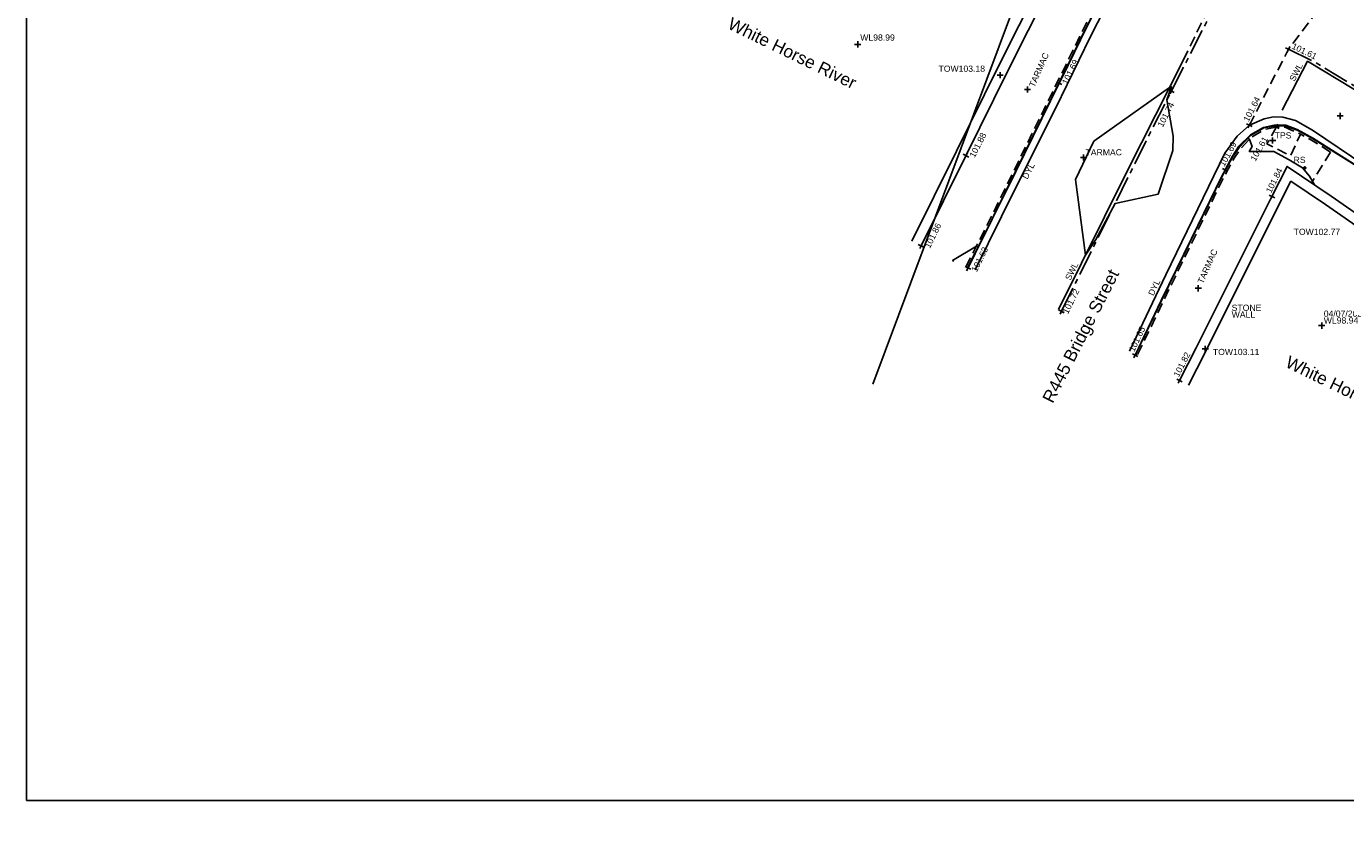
# Model space of a CAD drawing. Extents: x 635157 to 635442, y 694407 to 694910.
# Tile 1 of 104: x 635158 to 635222, y 694486 to 694524. Entities that reach past the tile are written whole.
import ezdxf

# ---------------------------------------------------------------- set-up
doc = ezdxf.new("R2010")
doc.units = 0
doc.header["$MEASUREMENT"] = 0
doc.linetypes.add('CENTER', pattern=[2, 1.25, -0.25, 0.25, -0.25])
doc.linetypes.add('DASHED', pattern=[0.75, 0.5, -0.25])
doc.layers.get('0').update_dxf_attribs({"color": 12, "linetype": 'CONTINUOUS'})
for name, color, linetype in [('CHANGE_OF_SURFACE', 7, 'DASHED'), ('CHANGE_OF_SURFACE_LVL', 7, 'CONTINUOUS'), ('CONTOURS_MINOR', 132, 'CONTINUOUS'), ('FORM_LINE', 92, 'DASHED'), ('FORM_LINE_LVL', 92, 'CONTINUOUS'), ('KERB_BOTTOM', 172, 'CONTINUOUS'), ('KERB_BOTTOM_LVL', 172, 'CONTINUOUS'), ('KERB_TOP', 2, 'CONTINUOUS'), ('LAYOUTS', 9, 'CONTINUOUS'), ('MARKINGS_DASHED_WHITE', 9, 'DASHED'), ('MARKINGS_DOUBLE_YELLOW', 9, 'CONTINUOUS'), ('MARKINGS_DOUBLE_YELLOW_TXT', 9, 'CONTINUOUS'), ('MARKINGS_WHITE_LINE', 9, 'CONTINUOUS'), ('MARKINGS_WHITE_LINE_TXT', 9, 'CONTINUOUS'), ('OVERHEAD_ELECTRIC', 1, 'OH_ELEC'), ('ROAD_CROWNLINE', 212, 'CENTER'), ('ROAD_CROWNLINE_LVL', 212, 'CONTINUOUS'), ('ROADSIGN', 132, 'CONTINUOUS'), ('ROADSIGN_TXT', 132, 'CONTINUOUS'), ('TEXT', 7, 'CONTINUOUS'), ('TEXT_RMK', 7, 'CONTINUOUS'), ('TEXT_TXT', 7, 'CONTINUOUS'), ('TOP_OF_WALL_LEVEL', 212, 'CONTINUOUS'), ('TOP_OF_WALL_LEVEL_TXT', 212, 'CONTINUOUS'), ('WALL', 12, 'CONTINUOUS'), ('WALL_LVL', 12, 'CONTINUOUS'), ('WALL_RMK', 12, 'CONTINUOUS'), ('WATER_LEVEL', 151, 'CONTINUOUS'), ('WATER_LEVEL_RMK', 151, 'CONTINUOUS'), ('WATER_LEVEL_TXT', 151, 'CONTINUOUS')]:
    doc.layers.add(name, color=color, linetype=linetype)
doc.styles.add('Arial', font='arial.ttf')
doc.linetypes.add('OH_ELEC', pattern='A,4,-0.4,["OE",Arial,S=0.36,R=0,X=0,Y=-0.18],-1.2', length=5.6)

# ---------------------------------------------------------------- blocks, each defined once
blk = doc.blocks.new('SPOT')
at = {"color": 0, "linetype": 'ByBlock', "flags": 128}
for points in [[(-0.5, 0), (0.5, 0)], [(0, 0.5), (0, -0.5)]]:
    blk.add_lwpolyline(points, dxfattribs=at)
blk = doc.blocks.new('MH_CIR2')
at = {"color": 0, "linetype": 'ByBlock', "flags": 128}
for points in [[(0.5, 0), (0.475, 0.154), (0.404, 0.293), (0.293, 0.404), (0.154, 0.475), (0, 0.5), (-0.154, 0.475), (-0.293, 0.404), (-0.404, 0.293), (-0.475, 0.154), (-0.5, 0), (-0.475, -0.154), (-0.404, -0.293), (-0.293, -0.404), (-0.154, -0.475), (0, -0.5), (0.154, -0.475), (0.293, -0.404), (0.404, -0.293), (0.475, -0.154)], [(-0.499, -0.033), (0.033, 0.499)], [(-0.496, 0.06), (-0.06, 0.496)], [(-0.488, -0.111), (0.111, 0.488)], [(-0.467, -0.18), (0.18, 0.467)], [(-0.467, 0.179), (-0.179, 0.467)], [(-0.438, -0.241), (0.241, 0.438)], [(-0.403, -0.296), (0.296, 0.403)], [(-0.362, -0.345), (0.345, 0.362)], [(-0.315, -0.388), (0.388, 0.315)], [(-0.263, -0.425), (0.425, 0.263)], [(-0.204, -0.456), (0.456, 0.204)], [(-0.138, -0.48), (0.48, 0.138)], [(-0.064, -0.496), (0.496, 0.064)], [(0.5, 0), (0.475, -0.154)], [(0.022, -0.5), (0.5, -0.022)], [(0.128, -0.483), (0.483, -0.128)], [(0.305, -0.396), (0.396, -0.305)]]:
    blk.add_lwpolyline(points, dxfattribs=at)

msp = doc.modelspace()

# ---------------------------------------------------------------- linework, layer by layer
at = {"layer": 'CHANGE_OF_SURFACE', "flags": 128}
for points in [[(635203.738, 694512.445), (635204.498, 694513.927), (635206.056, 694517.082), (635208.302, 694521.662), (635209.502, 694524.099), (635211.768, 694528.499), (635213.927, 694532.573), (635216.031, 694536.51), (635218.264, 694540.689), (635219.452, 694542.884), (635219.562, 694543.199), (635219.625, 694543.642), (635219.603, 694544.257), (635219.493, 694544.75), (635219.377, 694544.997), (635218.951, 694545.31), (635218.056, 694545.744)], [(635212.078, 694508.187), (635213.343, 694510.806), (635216.263, 694516.799), (635216.771, 694517.729), (635217.078, 694518.182), (635217.626, 694518.752), (635218.238, 694519.109), (635218.82, 694519.237)], [(635221.446, 694518.017), (635220.525, 694518.597), (635219.992, 694518.894)], [(635221.446, 694518.017), (635220.525, 694516.522)]]:
    msp.add_lwpolyline(points, dxfattribs=at)
msp.add_lwpolyline([(635218.82, 694519.237), (635218.362, 694518.424), (635219.499, 694517.83), (635219.992, 694518.894), (635219.468, 694519.119), (635219.242, 694519.225)], close=True, dxfattribs=at)
at = {"layer": 'CONTOURS_MINOR', "flags": 128}
for points in [[(635203.151, 694512.718), (635203.095, 694512.747), (635204.256, 694513.455), (635204.336, 694513.415), (635204.572, 694513.876), (635205.012, 694514.759), (635206.153, 694517.063), (635207.329, 694519.455), (635209.586, 694524.064), (635209.834, 694524.549), (635209.755, 694524.589), (635209.499, 694527.03), (635210.409, 694528.837), (635209.539, 694529.496), (635209.496, 694529.414)], [(635212.059, 694508.183), (635211.987, 694508.218), (635212.382, 694509.047), (635213.236, 694510.828), (635216.171, 694516.841), (635216.691, 694517.792), (635216.906, 694518.108), (635217.003, 694518.259), (635217.448, 694518.705), (635217.495, 694518.645), (635217.511, 694518.633), (635217.645, 694518.289), (635217.499, 694518.047), (635218.689, 694518.054), (635219.438, 694517.642), (635220.088, 694517.261), (635220.424, 694516.856), (635220.67, 694516.426)]]:
    msp.add_lwpolyline(points, dxfattribs=at)
for points in [[(635213.626, 694521.154), (635209.948, 694518.541), (635209.069, 694516.687), (635209.546, 694513.015), (635210.047, 694513.774), (635210.984, 694515.524), (635213.077, 694515.975), (635213.79, 694518.09), (635213.799, 694518.787), (635213.503, 694520.552), (635213.717, 694521.199), (635213.626, 694521.154)], [(635213.626, 694521.154), (635213.626, 694521.154)]]:
    msp.add_lwpolyline(points, close=True, dxfattribs=at)
at = {"layer": 'FORM_LINE', "flags": 128}
msp.add_lwpolyline([(635217.507, 694519.328), (635219.404, 694523.01), (635221.247, 694525.46)], dxfattribs=at)
at = {"layer": 'KERB_BOTTOM', "flags": 128}
for points in [[(635203.842, 694512.394), (635204.548, 694513.823), (635206.166, 694517.078), (635208.271, 694521.36), (635208.411, 694521.644), (635209.617, 694524.105), (635211.843, 694528.443), (635212.813, 694530.268), (635213.982, 694532.468), (635216.129, 694536.482), (635217.535, 694539.083), (635218.345, 694540.581), (635219.593, 694542.877), (635219.669, 694543.189), (635219.747, 694543.642), (635219.715, 694544.272), (635219.6, 694544.786), (635219.467, 694545.071), (635219.009, 694545.407), (635218.105, 694545.845)], [(635211.96, 694508.161), (635213.225, 694510.818), (635216.163, 694516.838), (635216.333, 694517.154), (635216.693, 694517.818), (635217.002, 694518.299), (635217.555, 694518.853), (635218.2, 694519.215), (635218.708, 694519.318), (635219.271, 694519.32), (635219.832, 694519.11), (635220.624, 694518.681), (635223.031, 694517.154)]]:
    msp.add_lwpolyline(points, dxfattribs=at)
at = {"layer": 'KERB_TOP', "flags": 128}
for points in [[(635203.818, 694512.404), (635204.578, 694513.887), (635206.136, 694517.042), (635208.382, 694521.622), (635209.582, 694524.059), (635211.847, 694528.458), (635214.006, 694532.531), (635216.11, 694536.468), (635218.343, 694540.647), (635219.534, 694542.848), (635219.649, 694543.178), (635219.715, 694543.637), (635219.692, 694544.269), (635219.578, 694544.779), (635219.448, 694545.056), (635218.997, 694545.387), (635218.095, 694545.824)], [(635211.992, 694508.228), (635213.257, 694510.847), (635216.178, 694516.843), (635216.69, 694517.779), (635217.004, 694518.242), (635217.566, 694518.828), (635218.205, 694519.201), (635218.791, 694519.289), (635219.234, 694519.271), (635219.83, 694519.08), (635220.573, 694518.679), (635222.98, 694517.166)]]:
    msp.add_lwpolyline(points, dxfattribs=at)
at = {"layer": 'LAYOUTS', "linetype": 'ByBlock'}
msp.add_lwpolyline([(635158.113, 694486.527), (635318.313, 694486.527), (635318.313, 694581.127), (635158.113, 694581.127)], close=True, dxfattribs=at)
at = {"layer": 'MARKINGS_DASHED_WHITE', "flags": 128}
msp.add_lwpolyline([(635214.303, 694522.492), (635217.311, 694528.659)], dxfattribs=at)
at = {"layer": 'MARKINGS_DOUBLE_YELLOW', "flags": 128}
for points in [[(635204.19, 694512.304), (635206.107, 694516.169), (635208.092, 694520.142), (635209.788, 694523.634), (635211.867, 694527.698), (635213.656, 694531.122), (635216.188, 694535.874), (635218.381, 694539.821), (635219.739, 694542.412), (635220.129, 694543.404)], [(635211.678, 694508.345), (635213.453, 694512.051), (635215.519, 694516.331), (635216.308, 694517.965), (635216.908, 694518.794), (635217.507, 694519.328), (635218.229, 694519.625), (635218.68, 694519.737), (635219.137, 694519.718), (635219.744, 694519.559), (635220.568, 694519.078), (635223.107, 694517.362), (635225.793, 694515.654), (635227.641, 694514.2), (635229.778, 694512.233)]]:
    msp.add_lwpolyline(points, dxfattribs=at)
at = {"layer": 'MARKINGS_WHITE_LINE', "flags": 128}
for points in [[(635208.232, 694510.369), (635211.588, 694517.127), (635214.303, 694522.492)], [(635219.099, 694520.046), (635220.332, 694522.431), (635224.83, 694519.718), (635228.024, 694517.468), (635230.141, 694515.639), (635232.031, 694513.576)]]:
    msp.add_lwpolyline(points, dxfattribs=at)
at = {"layer": 'OVERHEAD_ELECTRIC', "flags": 128}
msp.add_lwpolyline([(635207.55, 694555.659), (635219.059, 694551.4), (635207.801, 694529.723), (635199.227, 694506.75)], dxfattribs=at)
at = {"layer": 'ROAD_CROWNLINE', "flags": 128}
for points in [[(635208.377, 694510.287), (635209.251, 694512.043), (635212.776, 694519.122), (635213.725, 694520.987), (635217.286, 694527.988), (635218.211, 694529.923), (635220.702, 694535.13), (635222.605, 694538.906), (635223.296, 694540.277), (635225.702, 694544.963), (635227.106, 694547.835), (635227.507, 694548.654), (635230.605, 694555.004), (635231.452, 694556.841), (635233.354, 694560.963), (635234.864, 694564.144), (635235.603, 694565.937), (635236.246, 694567.497), (635238.36, 694572.691), (635239.392, 694575.191), (635240.419, 694577.678), (635241.252, 694579.588), (635241.862, 694581.066), (635242.659, 694582.679), (635243.213, 694583.841), (635243.495, 694584.302), (635244.49, 694585.923), (635245.884, 694587.916), (635247.239, 694589.688), (635249.082, 694591.752), (635249.547, 694592.232), (635250.808, 694593.534), (635252.661, 694595.279), (635254.134, 694596.652), (635256.582, 694598.607), (635256.975, 694598.908), (635257.609, 694599.394), (635259.676, 694600.972), (635262.32, 694603.053), (635263.44, 694604.076), (635264.701, 694605.245), (635265.511, 694605.995), (635267.441, 694608.144), (635269.459, 694611.066), (635270.213, 694613.404), (635271.44, 694617.213), (635273.19, 694622.95), (635274.102, 694625.938), (635275.891, 694632.577), (635276.999, 694636.688), (635277.708, 694640.634), (635277.757, 694642.366), (635277.828, 694644.894), (635277.33, 694648.84), (635276.759, 694652.287), (635276.118, 694654.537), (635275.058, 694657.126), (635273.509, 694661.281), (635272.86, 694662.552), (635270.656, 694666.871), (635268.228, 694671.413), (635267.526, 694672.727), (635264.492, 694678.474), (635263.501, 694680.225), (635262.453, 694682.075), (635260.815, 694685.072), (635258.681, 694688.986), (635257.457, 694691.232), (635255.686, 694694.709), (635254.754, 694696.556), (635254.043, 694697.845), (635253.774, 694698.332), (635250.553, 694704.954), (635249.649, 694706.827), (635248.888, 694708.404), (635247.754, 694710.647), (635246.43, 694713.507), (635245.407, 694715.88), (635244.851, 694717.169), (635242.923, 694721.975), (635241.656, 694725.149), (635240.807, 694727.274), (635239.14, 694731.557), (635238.05, 694734.476), (635237.379, 694736.272), (635235.332, 694741.579), (635234.481, 694743.817), (635233.266, 694747.012), (635231.477, 694751.737), (635231.031, 694753.2), (635230.2, 694755.929), (635229.491, 694758.667), (635229.173, 694760.951), (635228.939, 694762.95), (635228.835, 694763.843), (635228.641, 694766.549), (635228.707, 694768.9), (635229.102, 694772.917), (635229.123, 694773.127), (635230.092, 694782.829), (635230.095, 694782.868), (635230.842, 694791.426), (635230.973, 694792.829), (635231.52, 694798.674), (635231.927, 694802.783), (635232.274, 694806.294), (635232.879, 694812.738), (635233.034, 694814.384), (635233.404, 694819.306), (635233.676, 694822.706), (635234.4, 694831.767), (635234.49, 694832.672), (635235.482, 694842.623), (635235.67, 694844.508), (635236.722, 694852.545), (635237.254, 694856.606), (635238.343, 694862.409), (635238.76, 694864.632), (635240.012, 694872.268), (635240.139, 694873.039), (635241.254, 694882.19), (635241.4, 694883.387), (635242.644, 694892.093)], [(635219.404, 694523.01), (635220.627, 694522.424), (635224.065, 694520.343), (635225.396, 694519.429), (635227.582, 694517.982), (635227.883, 694517.736), (635229.948, 694516.046), (635231.899, 694513.872), (635234.318, 694510.541), (635234.467, 694510.288), (635235.862, 694507.916), (635238.418, 694503.941), (635239.695, 694501.765), (635241.746, 694498.27), (635244.784, 694493.157), (635245.134, 694492.569), (635249.968, 694484.761), (635250.041, 694484.651), (635253.871, 694478.868), (635255.825, 694476.508), (635257.664, 694474.285), (635258.543, 694473.167), (635262.139, 694469.868), (635262.821, 694469.426), (635266.931, 694466.765), (635268.406, 694465.902), (635271.448, 694464.396), (635272.371, 694463.939), (635276.938, 694462.359), (635280.337, 694461.407), (635280.926, 694461.256), (635286.411, 694459.854), (635290.625, 694458.819), (635291.553, 694458.591), (635295.631, 694457.609), (635300.368, 694456.573), (635300.774, 694456.484), (635308.477, 694454.817), (635310.144, 694454.467), (635315.523, 694453.336), (635319.954, 694452.534), (635324.805, 694451.655), (635329.031, 694451.3), (635329.858, 694451.23), (635330.423, 694451.182), (635336.531, 694451.444), (635339.114, 694451.778), (635339.806, 694451.956), (635342.436, 694452.633), (635344.967, 694453.824), (635348.095, 694455.92), (635348.641, 694456.393), (635352.409, 694459.653), (635356.142, 694463.004), (635357.154, 694463.912), (635361.739, 694467.983), (635363.637, 694469.625), (635366.541, 694472.136), (635371.164, 694476.208), (635372.484, 694477.371), (635378.141, 694482.152), (635378.769, 694482.701), (635382.387, 694485.859), (635386.368, 694489.201), (635387.195, 694489.895), (635390.928, 694492.988), (635394.138, 694495.493), (635395.31, 694496.407), (635399.825, 694499.749), (635402.169, 694501.451), (635404.521, 694503.159), (635408.362, 694505.995), (635410.167, 694507.385), (635410.2, 694507.409), (635410.631, 694507.73)]]:
    msp.add_lwpolyline(points, dxfattribs=at)
at = {"layer": 'WALL', "flags": 128}
for points in [[(635201.563, 694513.465), (635203.742, 694517.843), (635205.779, 694521.965), (635207.749, 694525.896), (635209.543, 694529.507), (635209.975, 694530.372), (635208.09, 694531.314), (635203.813, 694533.428)], [(635201.108, 694513.692), (635203.286, 694518.069), (635205.324, 694522.192), (635207.294, 694526.123), (635209.088, 694529.734), (635209.293, 694530.144), (635207.864, 694530.859), (635203.588, 694532.972)], [(635214.117, 694506.928), (635214.926, 694508.512), (635216.293, 694511.272), (635218.603, 694515.865), (635219.335, 694517.321), (635221.484, 694515.879), (635223.551, 694514.441)], [(635214.557, 694506.704), (635215.367, 694508.29), (635216.735, 694511.052), (635219.525, 694516.599), (635221.205, 694515.471), (635223.268, 694514.037)]]:
    msp.add_lwpolyline(points, dxfattribs=at)

# ---------------------------------------------------------------- block references
at = {"layer": 'CHANGE_OF_SURFACE_LVL', "xscale": 0.3, "yscale": 0.3, "zscale": 0.3, "rotation": 60.60545300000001}
msp.add_blockref('SPOT', (635218.82, 694519.237), dxfattribs=at)
at = {"layer": 'FORM_LINE_LVL', "xscale": 0.3, "yscale": 0.3, "zscale": 0.3, "rotation": 62.742062}
msp.add_blockref('SPOT', (635217.507, 694519.328), dxfattribs=at)
at = {"layer": 'KERB_BOTTOM_LVL', "xscale": 0.3, "yscale": 0.3, "zscale": 0.3}
for p, rotation in [((635208.271, 694521.36), 63.81768800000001), ((635216.333, 694517.154), 61.594753), ((635203.842, 694512.394), 63.708244), ((635211.96, 694508.161), 64.54084)]:
    msp.add_blockref('SPOT', p, dxfattribs=dict(at, rotation=rotation))
at = {"layer": 'ROAD_CROWNLINE_LVL', "xscale": 0.3, "yscale": 0.3, "zscale": 0.3}
for p, rotation in [((635219.404, 694523.01), 334.398621), ((635213.725, 694520.987), 63.03825), ((635208.377, 694510.287), 63.53101000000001)]:
    msp.add_blockref('SPOT', p, dxfattribs=dict(at, rotation=rotation))
at = {"layer": 'ROADSIGN', "xscale": 0.1, "yscale": 0.1, "zscale": 0.1}
msp.add_blockref('MH_CIR2', (635220.198, 694517.252), dxfattribs=at)
at = {"layer": 'TEXT', "xscale": 0.3, "yscale": 0.3, "zscale": 0.3}
for p in [(635206.732, 694521.056), (635221.918, 694519.774), (635218.635, 694518.579), (635209.449, 694517.758), (635215.024, 694511.404)]:
    msp.add_blockref('SPOT', p, dxfattribs=at)
at = {"layer": 'TOP_OF_WALL_LEVEL', "xscale": 0.3, "yscale": 0.3, "zscale": 0.3}
for p in [(635205.404, 694521.752), (635215.367, 694508.465)]:
    msp.add_blockref('SPOT', p, dxfattribs=at)
at = {"layer": 'WALL_LVL'}
for p, xscale, yscale, zscale, rotation in [((635203.742, 694517.843), 0.3, 0.3, 0.3, 62.81049699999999), ((635218.603, 694515.865), 0.3, 0.3, 0.3, 63.302494), ((635201.563, 694513.465), 0.3000000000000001, 0.3000000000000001, 0.3000000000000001, 63.859085), ((635214.117, 694506.928), 0.3, 0.3, 0.3, 62.94512900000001)]:
    msp.add_blockref('SPOT', p, dxfattribs=dict(at, xscale=xscale, yscale=yscale, zscale=zscale, rotation=rotation))
at = {"layer": 'WATER_LEVEL', "xscale": 0.3, "yscale": 0.3, "zscale": 0.3}
for p in [(635198.487, 694523.25), (635221.02, 694509.593)]:
    msp.add_blockref('SPOT', p, dxfattribs=at)

# ---------------------------------------------------------------- texts
at = {"layer": 'CHANGE_OF_SURFACE_LVL', "style": 'Arial'}
msp.add_text('101.61', height=0.3, rotation=60.60545, dxfattribs=at).set_placement((635217.799, 694517.543))
at = {"layer": 'FORM_LINE_LVL', "style": 'Arial'}
msp.add_text('101.64', height=0.3, rotation=62.74206, dxfattribs=at).set_placement((635217.464, 694519.463))
at = {"layer": 'KERB_BOTTOM_LVL', "style": 'Arial'}
for s, rotation, p in [('101.69', 63.81769, (635208.661, 694521.268)), ('101.69', 61.59475, (635216.293, 694517.289)), ('101.63', 63.70824, (635204.262, 694512.167)), ('101.65', 64.54084, (635211.913, 694508.294))]:
    msp.add_text(s, height=0.3, rotation=rotation, dxfattribs=at).set_placement(p)
at = {"layer": 'MARKINGS_DOUBLE_YELLOW_TXT', "style": 'Arial'}
for rotation, p in [(62.90731, (635206.727, 694516.67)), (64.40777, (635212.845, 694511.014))]:
    msp.add_text('DYL', height=0.3, rotation=rotation, dxfattribs=at).set_placement(p)
at = {"layer": 'MARKINGS_WHITE_LINE_TXT', "style": 'Arial'}
for rotation, p in [(62.66189, (635219.699, 694521.425)), (63.59116, (635208.809, 694511.757))]:
    msp.add_text('SWL', height=0.3, rotation=rotation, dxfattribs=at).set_placement(p)
at = {"layer": 'ROAD_CROWNLINE_LVL', "style": 'Arial'}
for s, rotation, p in [('101.61', 334.39862, (635219.537, 694523.057)), ('101.74', 63.03825, (635213.296, 694519.197)), ('101.72', 63.53101, (635208.693, 694510.133))]:
    msp.add_text(s, height=0.3, rotation=rotation, dxfattribs=at).set_placement(p)
at = {"layer": 'ROADSIGN_TXT', "style": 'Arial'}
msp.add_text('RS', height=0.3, dxfattribs=at).set_placement((635219.654, 694517.49))
at = {"layer": 'TEXT_RMK', "style": 'Arial'}
msp.add_text('R445 Bridge Street', height=0.6, rotation=62.92778, dxfattribs=at).set_placement((635207.959, 694505.777))
at = {"layer": 'TEXT_TXT', "style": 'Arial'}
for rotation, p in [(66.28458, (635207.07, 694521.139)), (65.948, (635215.252, 694511.6))]:
    msp.add_text('TARMAC', height=0.3, rotation=rotation, dxfattribs=at).set_placement(p)
for s, p in [('TPS', (635218.735, 694518.679)), ('TARMAC', (635209.549, 694517.858))]:
    msp.add_text(s, height=0.3, dxfattribs=at).set_placement(p)
at = {"layer": 'TOP_OF_WALL_LEVEL_TXT', "style": 'Arial'}
for s, p in [('TOW103.18', (635202.41, 694521.918)), ('TOW102.77', (635219.656, 694513.995)), ('TOW103.11', (635215.735, 694508.163))]:
    msp.add_text(s, height=0.3, dxfattribs=at).set_placement(p)
at = {"layer": 'WALL_LVL', "style": 'Arial'}
for s, rotation, p in [('101.88', 62.8105, (635204.163, 694517.72)), ('101.84', 63.30249, (635218.558, 694516)), ('101.86', 63.85909, (635201.991, 694513.321)), ('101.82', 62.94513, (635214.073, 694507.063))]:
    msp.add_text(s, height=0.3, rotation=rotation, dxfattribs=at).set_placement(p)
at = {"layer": 'WALL_RMK', "style": 'Arial'}
for s, p in [('WALL', (635216.647, 694509.977)), ('STONE', (635216.647, 694510.307))]:
    msp.add_text(s, height=0.3, dxfattribs=at).set_placement(p)
at = {"layer": 'WATER_LEVEL_RMK', "style": 'Arial'}
for p in [(635192.122, 694524.041), (635219.206, 694507.611)]:
    msp.add_text('White Horse River', height=0.6, rotation=334.01346, dxfattribs=at).set_placement(p)
at = {"layer": 'WATER_LEVEL_TXT', "style": 'Arial'}
for s, p in [('WL98.99', (635198.61, 694523.43)), ('04/07/2025', (635221.12, 694510.023)), ('WL98.94', (635221.12, 694509.693))]:
    msp.add_text(s, height=0.3, dxfattribs=at).set_placement(p)

doc.saveas('drawing.dxf')
